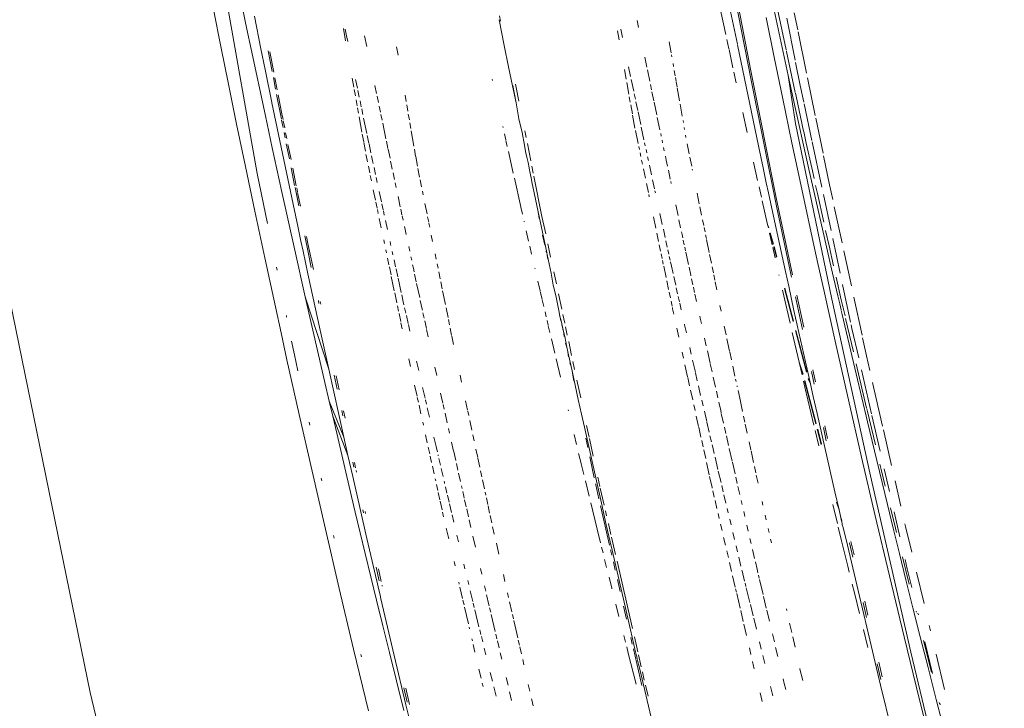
# Model space of a CAD drawing. Header units: millimetres. Extents: x 504675 to 860349, y -23215 to 63575.
# Tile 40 of 177: x 590904 to 590965, y 32815 to 32857. Entities that reach past the tile are written whole.
import ezdxf
from ezdxf import colors
from ezdxf.entities.mleader import LeaderData, LeaderLine
from ezdxf.math import Vec2, Vec3

# ---------------------------------------------------------------- set-up
doc = ezdxf.new("R2010")
doc.units = ezdxf.units.MM
doc.header["$LTSCALE"] = 10
doc.linetypes.add('LEVEL-F-OVERALL LAYOUT$0$HIDDEN', pattern=[0.375, 0.25, -0.125])
doc.layers.get('0').update_dxf_attribs({"linetype": 'CONTINUOUS'})
for name, color, linetype, lineweight in [('ARCH', 8, 'CONTINUOUS', 0), ('furniture', 8, 'CONTINUOUS', 5), ('level-C-ELEVATION-$0$I-ANNO-TEXT', 8, 'CONTINUOUS', 18)]:
    doc.layers.add(name, color=color, linetype=linetype, lineweight=lineweight)
doc.layers.add('LEVEL-F-OVERALL LAYOUT$0$DASH1L', color=8, linetype='LEVEL-F-OVERALL LAYOUT$0$HIDDEN')
doc.styles.add('level-C-ELEVATION-$0$KGD - Note', font='romans.shx', dxfattribs={"width": 0.7, "height": 2})

# ---------------------------------------------------------------- blocks, each defined once
blk = doc.blocks.new('ARCH')
at = {"layer": 'LEVEL-F-OVERALL LAYOUT$0$DASH1L'}
h = blk.add_hatch(dxfattribs=at)
h.set_pattern_fill('ANGLE', color=8, scale=10, angle=352.06644)
h.set_pattern_definition([(352.0664444, (-404119.055, 373340.98), (9.6410197, 69.1814516), [50.8, -19.05]), (82.0664444, (-404119.055, 373340.98), (-69.1814516, 9.6410197), [50.8, -19.05])])
edge = h.paths.add_edge_path(flags=16)
edge.add_line((572074.712, 35847.062), (602196.904, 29528.217))
edge.add_line((602196.904, 29528.217), (599472.63, 39352.005))
edge.add_arc((597545.364, 38817.547), 2000, 15.499436, 89.998351)
edge.add_line((597545.422, 40817.547), (573256.113, 40817.547))
edge.add_arc((576210.344, 22394.182), 18658.72, 99.1099624, 106.6903327)
edge.add_line((570851.58, 40266.829), (572074.712, 35847.062))
h.paths.add_polyline_path([(583373.777, 40815.973), (583374.097, 40875.042), (586424.097, 40859.112), (586423.937, 40815.973)], flags=16)
h.paths.add_polyline_path([(600840.891, 34605.132), (600792.778, 34591.523), (599497.965, 39260.646), (599546.078, 39274.255)])
h.paths.add_polyline_path([(587210.4, 32671.778), (587194.965, 32598.383), (582692.955, 33542.787), (582708.389, 33616.182)])
edge = h.paths.add_edge_path()
edge.add_line((572071.73, 35387.893), (601863.317, 29138.4))
edge.add_arc((601986.5, 29725.619), 600, 258.152638, 375.499436)
edge.add_line((602564.68, 29885.956), (599906.265, 39472.258))
edge.add_arc((597545.364, 38817.547), 2450, 15.499436, 89.998351)
edge.add_line((597545.435, 41267.547), (573220.478, 41267.547))
edge.add_arc((576210.344, 22394.182), 19108.72, 99.0018321, 106.2358191)
edge.add_arc((571035.465, 40164.758), 600, 106.235819, 195.468967)
edge.add_line((570457.2, 40004.728), (571616.648, 35815.082))
edge.add_arc((572194.913, 35975.111), 600, 195.468967, 258.152638)
h.paths.add_polyline_path([(587210.4, 32671.778), (587195.409, 32600.494), (587195.432, 32600.49)])
at = {"layer": 'furniture'}
for p, q in [((590918.761, 32847.788), (590914.955, 32869.357)), ((590908.402, 32815.649), (590898.298, 32864.982)), ((590949.346, 32854.158), (590948.202, 32860.107)), ((590949.366, 32853.576), (590948.131, 32860.001)), ((590950.673, 32858.492), (590951.296, 32855.593)), ((590916.068, 32857.844), (590916.508, 32855.654)), ((590918.121, 32856.729), (590917.849, 32858.031)), ((590947.483, 32857.905), (590947.802, 32856.412)), ((590948.099, 32857.832), (590948.517, 32855.797)), ((590951.007, 32857.978), (590951.542, 32855.449)), ((590952.264, 32856.685), (590952.048, 32857.74)), ((590918.993, 32855.507), (590918.585, 32857.532)), ((590933.763, 32857.32), (590934.075, 32855.729)), ((590933.835, 32857.22), (590933.77, 32857.563)), ((590942.31, 32857.264), (590942.4, 32856.828)), ((590950.295, 32857.448), (590950.794, 32855.005)), ((590952.097, 32854.821), (590951.576, 32857.417)), ((590918.121, 32856.729), (590918.38, 32855.504)), ((590924.238, 32856.007), (590924.102, 32856.768)), ((590924.302, 32856.324), (590924.22, 32856.727)), ((590941.088, 32856.625), (590941.185, 32856.082)), ((590941.296, 32856.734), (590941.402, 32856.216)), ((590952.811, 32854.013), (590952.288, 32856.57)), ((590924.375, 32855.97), (590924.302, 32856.324)), ((590925.554, 32855.652), (590925.415, 32856.322)), ((590944.421, 32855.262), (590944.302, 32855.947)), ((590947.871, 32856.09), (590947.993, 32855.518)), ((590916.508, 32855.654), (590916.981, 32853.322)), ((590918.38, 32855.504), (590919.267, 32851.366)), ((590919.251, 32854.237), (590918.993, 32855.507)), ((590919.694, 32854.108), (590919.449, 32855.383)), ((590919.791, 32854.079), (590919.551, 32855.328)), ((590927.492, 32855.129), (590927.402, 32855.649)), ((590934.075, 32855.729), (590934.336, 32854.408)), ((590948.246, 32854.344), (590948.001, 32855.481)), ((590948.524, 32855.766), (590949.827, 32849.498)), ((590951.673, 32853.857), (590951.296, 32855.593)), ((590951.553, 32855.394), (590951.563, 32855.347)), ((590951.563, 32855.347), (590952.109, 32852.801)), ((590942.906, 32854.38), (590942.776, 32855.008)), ((590944.461, 32855.03), (590944.441, 32855.149)), ((590944.568, 32854.419), (590944.537, 32854.597)), ((590950.794, 32855.005), (590951.33, 32852.42)), ((590952.414, 32853.239), (590952.129, 32854.661)), ((590919.251, 32854.237), (590919.671, 32852.195)), ((590934.336, 32854.408), (590934.573, 32853.219)), ((590941.518, 32854.234), (590941.626, 32853.634)), ((590941.78, 32854.395), (590941.905, 32853.797)), ((590942.939, 32854.224), (590943.088, 32853.507)), ((590944.668, 32853.843), (590944.61, 32854.177)), ((590948.448, 32853.406), (590948.306, 32854.064)), ((590950.925, 32846.29), (590949.346, 32854.158)), ((590919.905, 32853.011), (590919.766, 32853.736)), ((590920.002, 32852.983), (590919.862, 32853.71)), ((590924.754, 32853.132), (590924.654, 32853.691)), ((590924.915, 32853.348), (590924.858, 32853.625)), ((590924.972, 32853.073), (590924.915, 32853.348)), ((590933.351, 32853.549), (590933.331, 32853.64)), ((590941.661, 32853.437), (590941.792, 32852.709)), ((590941.944, 32853.611), (590942.094, 32852.895)), ((590944.727, 32853.505), (590944.685, 32853.745)), ((590944.787, 32853.159), (590944.732, 32853.477)), ((590950.934, 32845.76), (590949.366, 32853.576)), ((590952.129, 32850.888), (590951.673, 32853.857)), ((590951.985, 32852.435), (590951.673, 32853.857)), ((590953.347, 32851.396), (590952.873, 32853.714)), ((590916.981, 32853.322), (590917.489, 32850.846)), ((590924.85, 32852.598), (590924.779, 32852.992)), ((590925.086, 32852.529), (590925.003, 32852.926)), ((590926.054, 32853.242), (590926.155, 32852.753)), ((590934.573, 32853.219), (590934.807, 32852.162)), ((590934.807, 32852.162), (590934.601, 32853.236)), ((590934.765, 32853.337), (590934.808, 32853.112)), ((590934.808, 32853.112), (590934.978, 32852.267)), ((590943.129, 32853.308), (590943.198, 32852.978)), ((590943.341, 32852.29), (590943.225, 32852.846)), ((590944.936, 32852.302), (590944.797, 32853.104)), ((590952.116, 32852.767), (590952.156, 32852.58)), ((590952.635, 32852.204), (590952.414, 32853.239)), ((590919.678, 32852.163), (590920.984, 32845.886)), ((590920.261, 32851.157), (590919.968, 32852.683)), ((590920.29, 32851.484), (590920.065, 32852.657)), ((590924.96, 32851.986), (590924.895, 32852.35)), ((590925.214, 32851.917), (590925.137, 32852.285)), ((590926.274, 32852.182), (590926.192, 32852.577)), ((590927.991, 32852.257), (590927.925, 32852.642)), ((590934.807, 32852.162), (590934.983, 32851.188)), ((590941.822, 32852.541), (590941.883, 32852.205)), ((590942.13, 32852.722), (590942.199, 32852.391)), ((590942.232, 32852.233), (590942.346, 32851.693)), ((590943.357, 32852.216), (590943.521, 32851.429)), ((590951.33, 32852.42), (590951.901, 32849.694)), ((590951.985, 32852.435), (590952.954, 32848.066)), ((590952.156, 32852.58), (590952.625, 32850.422)), ((590925.044, 32851.521), (590924.982, 32851.865)), ((590925.313, 32851.443), (590925.241, 32851.789)), ((590926.319, 32851.965), (590926.396, 32851.598)), ((590928.097, 32851.648), (590928.03, 32852.037)), ((590941.913, 32852.037), (590942.011, 32851.491)), ((590942.365, 32851.605), (590942.531, 32850.819)), ((590945.103, 32851.344), (590944.973, 32852.093)), ((590948.848, 32851.573), (590949.119, 32850.34)), ((590953.139, 32849.84), (590952.656, 32852.105)), ((590919.695, 32849.384), (590919.267, 32851.366)), ((590920.31, 32850.902), (590920.275, 32851.088)), ((590920.361, 32851.13), (590920.29, 32851.484)), ((590920.362, 32850.645), (590920.31, 32850.902)), ((590920.465, 32850.616), (590920.375, 32851.061)), ((590925.253, 32850.352), (590925.083, 32851.302)), ((590925.559, 32850.27), (590925.358, 32851.227)), ((590926.428, 32851.444), (590926.5, 32851.098)), ((590926.739, 32849.951), (590926.539, 32850.908)), ((590928.19, 32851.113), (590928.127, 32851.477)), ((590928.282, 32850.581), (590928.223, 32850.922)), ((590934.983, 32851.188), (590935.173, 32850.328)), ((590942.028, 32851.397), (590942.172, 32850.597)), ((590943.717, 32850.49), (590943.557, 32851.256)), ((590945.17, 32850.959), (590945.15, 32851.074)), ((590953.825, 32849.062), (590953.385, 32851.211)), ((590917.489, 32850.846), (590918.033, 32848.229)), ((590920.492, 32849.995), (590920.423, 32850.343)), ((590920.595, 32849.965), (590920.525, 32850.315)), ((590928.473, 32849.483), (590928.309, 32850.43)), ((590933.996, 32850.635), (590933.982, 32850.699)), ((590935.173, 32850.328), (590935.331, 32849.539)), ((590935.346, 32850.435), (590935.428, 32850.025)), ((590942.198, 32850.452), (590942.365, 32849.656)), ((590942.563, 32850.668), (590942.731, 32849.882)), ((590945.246, 32850.523), (590945.223, 32850.653)), ((590954.375, 32840.003), (590952.129, 32850.888)), ((590952.632, 32850.39), (590952.787, 32849.679)), ((590925.36, 32849.759), (590925.274, 32850.234)), ((590925.464, 32849.176), (590925.368, 32849.712)), ((590925.686, 32849.669), (590925.585, 32850.144)), ((590926.771, 32849.8), (590926.866, 32849.346)), ((590934.08, 32850.259), (590934.167, 32849.871)), ((590934.256, 32849.474), (590934.173, 32849.844)), ((590942.773, 32849.687), (590942.811, 32849.506)), ((590943.765, 32850.265), (590943.797, 32850.113)), ((590943.85, 32849.858), (590943.886, 32849.686)), ((590945.333, 32850.025), (590945.307, 32850.173)), ((590951.901, 32849.694), (590952.511, 32846.828)), ((590952.787, 32849.679), (590953.124, 32848.144)), ((590953.756, 32846.942), (590953.159, 32849.745)), ((590919.695, 32849.384), (590920.275, 32846.733)), ((590920.754, 32848.692), (590920.567, 32849.625)), ((590920.857, 32848.661), (590920.669, 32849.597)), ((590925.811, 32849.076), (590925.695, 32849.624)), ((590926.875, 32849.305), (590926.994, 32848.735)), ((590928.579, 32848.876), (590928.506, 32849.296)), ((590934.33, 32849.146), (590934.628, 32847.82)), ((590935.331, 32849.539), (590935.398, 32849.166)), ((590935.398, 32849.166), (590935.471, 32848.814)), ((590935.504, 32849.645), (590935.718, 32848.581)), ((590942.403, 32849.471), (590942.444, 32849.279)), ((590942.487, 32849.07), (590942.533, 32848.853)), ((590942.858, 32849.284), (590942.902, 32849.08)), ((590943.948, 32849.395), (590943.989, 32849.199)), ((590945.532, 32849.007), (590945.406, 32849.627)), ((590950.112, 32848.143), (590949.827, 32849.498)), ((590925.511, 32848.916), (590925.501, 32848.973)), ((590925.596, 32848.507), (590925.511, 32848.916)), ((590925.917, 32848.577), (590925.853, 32848.878)), ((590925.954, 32848.403), (590925.917, 32848.577)), ((590927.031, 32848.56), (590927.136, 32848.058)), ((590928.688, 32848.247), (590928.584, 32848.844)), ((590935.471, 32848.814), (590935.544, 32848.478)), ((590935.544, 32848.478), (590935.61, 32848.151)), ((590942.583, 32848.613), (590942.634, 32848.367)), ((590942.956, 32848.827), (590943.007, 32848.595)), ((590944.059, 32848.865), (590944.11, 32848.621)), ((590944.11, 32848.621), (590944.187, 32848.258)), ((590945.687, 32848.246), (590945.571, 32848.815)), ((590949.523, 32848.505), (590949.776, 32847.364)), ((590954.23, 32847.085), (590953.862, 32848.885)), ((590918.033, 32848.229), (590918.613, 32845.47)), ((590921.083, 32847.049), (590920.864, 32848.143)), ((590921.186, 32847.02), (590920.967, 32848.115)), ((590925.738, 32847.829), (590925.649, 32848.257)), ((590926.098, 32847.732), (590926.006, 32848.16)), ((590928.825, 32847.566), (590928.716, 32848.106)), ((590935.61, 32848.151), (590935.642, 32847.993)), ((590935.642, 32847.993), (590935.658, 32847.915)), ((590935.658, 32847.915), (590935.666, 32847.875)), ((590935.658, 32847.915), (590935.702, 32847.702)), ((590935.783, 32848.258), (590935.874, 32847.805)), ((590942.692, 32848.092), (590942.817, 32847.495)), ((590943.069, 32848.306), (590943.198, 32847.707)), ((590944.241, 32848.002), (590944.361, 32847.437)), ((590945.738, 32847.992), (590945.722, 32848.072)), ((590950.308, 32847.224), (590950.112, 32848.143)), ((590953.12, 32847.332), (590952.954, 32848.066)), ((590953.124, 32848.144), (590953.271, 32847.477)), ((590919.398, 32844.687), (590918.761, 32847.788)), ((590925.84, 32847.34), (590925.772, 32847.664)), ((590926.202, 32847.243), (590926.135, 32847.556)), ((590927.181, 32847.844), (590927.271, 32847.416)), ((590928.947, 32846.966), (590928.86, 32847.392)), ((590934.701, 32847.497), (590935.099, 32845.737)), ((590935.702, 32847.702), (590935.736, 32847.521)), ((590935.736, 32847.521), (590935.805, 32847.176)), ((590935.91, 32847.624), (590936.41, 32845.137)), ((590943.264, 32847.404), (590943.386, 32846.841)), ((590944.392, 32847.289), (590944.415, 32847.183)), ((590954.42, 32841.619), (590953.12, 32847.332)), ((590920.275, 32846.733), (590921.093, 32843.041)), ((590921.335, 32845.792), (590921.108, 32846.926)), ((590921.261, 32846.648), (590921.211, 32846.899)), ((590926.091, 32846.139), (590925.956, 32846.781)), ((590926.461, 32846.04), (590926.322, 32846.684)), ((590927.316, 32847.206), (590927.374, 32846.929)), ((590929.045, 32846.481), (590929, 32846.705)), ((590935.805, 32847.176), (590935.853, 32846.982)), ((590935.853, 32846.982), (590936.181, 32845.421)), ((590942.884, 32847.171), (590943.002, 32846.607)), ((590943.413, 32846.713), (590943.44, 32846.588)), ((590950.007, 32846.333), (590949.865, 32846.967)), ((590950.442, 32846.602), (590950.308, 32847.224)), ((590952.511, 32846.828), (590953.16, 32843.821)), ((590953.365, 32847.053), (590953.474, 32846.561)), ((590954.426, 32846.182), (590954.23, 32847.085)), ((590921.438, 32845.765), (590921.266, 32846.622)), ((590926.192, 32845.655), (590926.115, 32846.022)), ((590927.492, 32846.371), (590927.628, 32845.729)), ((590943.028, 32846.486), (590943.055, 32846.353)), ((590946.158, 32845.924), (590946.024, 32846.585)), ((590950.06, 32846.099), (590950.39, 32844.64)), ((590950.442, 32846.602), (590950.655, 32845.628)), ((590951.942, 32841.523), (590950.925, 32846.29)), ((590953.474, 32846.561), (590953.873, 32844.781)), ((590954.327, 32844.267), (590953.85, 32846.502)), ((590918.613, 32845.47), (590919.232, 32842.569)), ((590921.27, 32844.525), (590920.984, 32845.886)), ((590926.262, 32845.318), (590926.209, 32845.572)), ((590926.567, 32845.553), (590926.488, 32845.915)), ((590926.639, 32845.218), (590926.584, 32845.473)), ((590927.66, 32845.579), (590927.733, 32845.234)), ((590929.287, 32845.288), (590929.158, 32845.926)), ((590935.201, 32845.285), (590935.105, 32845.711)), ((590936.24, 32845.006), (590936.181, 32845.421)), ((590936.181, 32845.421), (590936.704, 32842.907)), ((590944.697, 32845.857), (590944.84, 32845.185)), ((590946.301, 32845.221), (590946.197, 32845.732)), ((590950.655, 32845.628), (590951.499, 32841.721)), ((590951.867, 32841.382), (590950.934, 32845.76)), ((590955.008, 32843.495), (590954.522, 32845.739)), ((590926.448, 32844.428), (590926.326, 32845.01)), ((590926.832, 32844.325), (590926.711, 32844.888)), ((590927.748, 32845.164), (590927.802, 32844.908)), ((590929.39, 32844.782), (590929.325, 32845.102)), ((590935.312, 32844.8), (590935.304, 32844.833)), ((590936.41, 32845.137), (590936.641, 32844.055)), ((590943.317, 32845.1), (590943.461, 32844.411)), ((590943.716, 32845.319), (590943.865, 32844.638)), ((590944.895, 32844.93), (590945.003, 32844.421)), ((590946.434, 32844.565), (590946.36, 32844.932)), ((590921.467, 32843.602), (590921.27, 32844.525)), ((590927.886, 32844.513), (590927.927, 32844.321)), ((590927.927, 32844.321), (590927.992, 32844.016)), ((590929.453, 32844.469), (590929.401, 32844.725)), ((590935.583, 32843.611), (590935.438, 32844.247)), ((590943.931, 32844.337), (590944.043, 32843.828)), ((590946.514, 32844.174), (590946.456, 32844.459)), ((590950.39, 32844.64), (590950.44, 32844.42)), ((590950.39, 32844.64), (590950.462, 32844.434)), ((590953.987, 32844.273), (590954.201, 32843.316)), ((590921.602, 32842.977), (590921.467, 32843.602)), ((590921.911, 32842.925), (590921.709, 32843.928)), ((590921.813, 32843.901), (590921.902, 32843.455)), ((590926.649, 32843.464), (590926.604, 32843.679)), ((590929.634, 32843.578), (590929.552, 32843.983)), ((590936.583, 32843.345), (590936.448, 32843.978)), ((590943.529, 32844.089), (590943.636, 32843.577)), ((590944.09, 32843.614), (590944.173, 32843.237)), ((590945.056, 32844.175), (590945.092, 32844.008)), ((590945.092, 32844.008), (590945.136, 32843.803)), ((590945.166, 32843.663), (590945.227, 32843.378)), ((590946.595, 32843.774), (590946.548, 32844.004)), ((590946.772, 32842.904), (590946.609, 32843.705)), ((590950.675, 32843.376), (590950.512, 32844.098)), ((590950.545, 32844.117), (590950.73, 32843.409)), ((590950.752, 32843.423), (590950.545, 32844.117)), ((590953.16, 32843.821), (590953.507, 32842.229)), ((590954.892, 32841.613), (590954.433, 32843.768)), ((590921.093, 32843.041), (590921.744, 32840.159)), ((590921.602, 32842.977), (590921.905, 32841.587)), ((590922.245, 32841.846), (590921.902, 32843.455)), ((590926.77, 32842.883), (590926.733, 32843.059)), ((590927.03, 32843.412), (590926.995, 32843.574)), ((590927.045, 32843.344), (590927.03, 32843.412)), ((590928.153, 32843.264), (590928.212, 32842.988)), ((590935.77, 32842.799), (590935.657, 32843.288)), ((590936.704, 32842.907), (590936.655, 32843.002)), ((590936.773, 32843.433), (590936.947, 32842.619)), ((590943.678, 32843.375), (590943.758, 32842.993)), ((590944.21, 32843.072), (590944.272, 32842.788)), ((590945.259, 32843.234), (590945.308, 32843.003)), ((590950.857, 32842.573), (590950.712, 32843.215)), ((590950.771, 32843.251), (590950.935, 32842.621)), ((590950.957, 32842.635), (590950.793, 32843.264)), ((590954.201, 32843.316), (590954.484, 32842.073)), ((590955.584, 32840.833), (590955.116, 32842.996)), ((590919.232, 32842.569), (590919.89, 32839.528)), ((590922.112, 32841.979), (590921.911, 32842.925)), ((590926.926, 32842.132), (590926.84, 32842.549)), ((590927.173, 32842.763), (590927.131, 32842.952)), ((590927.336, 32842.022), (590927.244, 32842.44)), ((590928.286, 32842.642), (590928.335, 32842.416)), ((590929.855, 32842.488), (590929.786, 32842.827)), ((590936.704, 32842.907), (590936.73, 32842.78)), ((590936.757, 32842.527), (590936.73, 32842.78)), ((590936.973, 32841.619), (590936.73, 32842.78)), ((590943.795, 32842.815), (590943.855, 32842.53)), ((590943.879, 32842.411), (590943.928, 32842.177)), ((590944.3, 32842.662), (590944.351, 32842.429)), ((590945.328, 32842.913), (590945.491, 32842.158)), ((590946.907, 32842.24), (590946.797, 32842.778)), ((590919.989, 32841.813), (590919.95, 32842.002)), ((590927.057, 32841.507), (590926.951, 32842.015)), ((590927.474, 32841.395), (590927.364, 32841.896)), ((590928.396, 32842.131), (590928.439, 32841.929)), ((590928.439, 32841.929), (590928.485, 32841.713)), ((590929.969, 32841.928), (590929.913, 32842.205)), ((590935.98, 32841.89), (590935.969, 32841.939)), ((590943.952, 32842.062), (590944.101, 32841.349)), ((590944.374, 32842.323), (590944.434, 32842.051)), ((590944.434, 32842.051), (590944.534, 32841.601)), ((590945.527, 32841.992), (590945.634, 32841.493)), ((590947.029, 32841.635), (590946.954, 32842.007)), ((590953.507, 32842.229), (590953.868, 32840.588)), ((590921.905, 32841.587), (590922.661, 32838.086)), ((590927.26, 32840.533), (590927.074, 32841.424)), ((590927.689, 32840.418), (590927.494, 32841.305)), ((590928.518, 32841.562), (590928.621, 32841.086)), ((590930.101, 32841.278), (590930.016, 32841.695)), ((590936.973, 32841.619), (590937.11, 32840.867)), ((590937.141, 32841.711), (590937.302, 32840.955)), ((590944.145, 32841.138), (590944.257, 32840.605)), ((590944.578, 32841.406), (590944.697, 32840.876)), ((590945.634, 32841.493), (590945.642, 32841.459)), ((590945.685, 32841.261), (590945.764, 32840.899)), ((590947.12, 32841.191), (590947.053, 32841.518)), ((590951.097, 32841.512), (590951.105, 32841.478)), ((590951.499, 32841.721), (590951.699, 32840.806)), ((590954.42, 32841.619), (590954.743, 32840.219)), ((590954.645, 32841.365), (590954.96, 32839.978)), ((590928.644, 32840.978), (590928.832, 32840.11)), ((590930.227, 32840.653), (590930.138, 32841.093)), ((590936.158, 32841.121), (590936.296, 32840.527)), ((590937.11, 32840.867), (590937.266, 32840.232)), ((590944.735, 32840.703), (590944.815, 32840.346)), ((590945.797, 32840.745), (590945.868, 32840.422)), ((590947.244, 32840.578), (590947.143, 32841.075)), ((590951.312, 32840.568), (590951.392, 32840.22)), ((590951.444, 32840.669), (590951.977, 32838.623)), ((590952.002, 32838.638), (590951.468, 32840.682)), ((590952.027, 32839.318), (590951.699, 32840.806)), ((590953.868, 32840.588), (590954.615, 32837.226)), ((590955.536, 32838.593), (590955.04, 32840.918)), ((590923.191, 32835.675), (590921.744, 32840.159)), ((590921.744, 32840.159), (590922.563, 32836.552)), ((590922.59, 32839.738), (590922.551, 32839.918)), ((590927.417, 32839.781), (590927.289, 32840.395)), ((590927.815, 32839.846), (590927.722, 32840.268)), ((590928.87, 32839.931), (590928.986, 32839.398)), ((590930.425, 32839.681), (590930.254, 32840.521)), ((590936.418, 32840.002), (590936.305, 32840.49)), ((590936.524, 32839.549), (590936.425, 32839.972)), ((590937.266, 32840.232), (590937.376, 32839.716)), ((590937.434, 32840.336), (590937.635, 32839.395)), ((590944.291, 32840.442), (590944.366, 32840.084)), ((590944.856, 32840.166), (590944.927, 32839.845)), ((590945.889, 32840.323), (590945.987, 32839.875)), ((590951.392, 32840.22), (590951.784, 32838.517)), ((590952.558, 32838.138), (590952.13, 32840.145)), ((590952.634, 32838.28), (590952.21, 32840.266)), ((590956.761, 32829.061), (590954.375, 32840.003)), ((590954.859, 32839.721), (590954.743, 32840.219)), ((590954.96, 32839.978), (590955.189, 32838.987)), ((590956.244, 32837.788), (590955.736, 32840.131)), ((590919.89, 32839.528), (590920.242, 32837.918)), ((590922.702, 32839.704), (590922.67, 32839.855)), ((590927.526, 32839.26), (590927.457, 32839.591)), ((590927.858, 32839.655), (590927.815, 32839.846)), ((590927.973, 32839.14), (590927.899, 32839.472)), ((590928.986, 32839.398), (590929.001, 32839.329)), ((590930.588, 32838.877), (590930.469, 32839.463)), ((590937.376, 32839.716), (590937.444, 32839.301)), ((590944.406, 32839.89), (590944.474, 32839.566)), ((590944.491, 32839.485), (590944.505, 32839.416)), ((590944.505, 32839.416), (590944.578, 32839.088)), ((590944.947, 32839.758), (590945.039, 32839.345)), ((590947.512, 32839.262), (590947.441, 32839.61)), ((590952.027, 32839.318), (590953.041, 32834.762)), ((590954.859, 32839.721), (590954.946, 32839.352)), ((590955.017, 32839.056), (590954.957, 32839.308)), ((590920.587, 32838.905), (590920.568, 32838.998)), ((590927.658, 32838.628), (590927.552, 32839.132)), ((590928.116, 32838.503), (590928.004, 32839.001)), ((590929.036, 32839.167), (590929.108, 32838.836)), ((590930.681, 32838.415), (590930.615, 32838.744)), ((590936.671, 32838.916), (590936.6, 32839.223)), ((590937.444, 32839.301), (590937.517, 32838.958)), ((590937.578, 32838.672), (590937.517, 32838.958)), ((590937.517, 32838.958), (590937.603, 32838.665)), ((590937.707, 32839.054), (590937.822, 32838.519)), ((590946.187, 32838.958), (590946.213, 32838.84)), ((590946.213, 32838.84), (590946.286, 32838.506)), ((590955.017, 32839.056), (590955.875, 32835.391)), ((590955.229, 32838.814), (590955.705, 32836.757)), ((590922.661, 32838.086), (590922.862, 32837.168)), ((590927.754, 32838.165), (590927.673, 32838.553)), ((590928.223, 32838.022), (590928.132, 32838.431)), ((590929.144, 32838.671), (590929.249, 32838.194)), ((590929.263, 32838.13), (590929.362, 32837.676)), ((590930.813, 32837.766), (590930.722, 32838.213)), ((590936.793, 32838.397), (590936.726, 32838.685)), ((590936.901, 32837.937), (590936.802, 32838.358)), ((590937.706, 32838.198), (590937.603, 32838.665)), ((590937.706, 32838.198), (590937.63, 32838.428)), ((590937.688, 32838.156), (590937.706, 32838.198)), ((590937.743, 32838.028), (590937.697, 32838.115)), ((590937.706, 32838.198), (590937.743, 32838.028)), ((590937.869, 32838.299), (590937.979, 32837.784)), ((590944.769, 32838.221), (590944.896, 32837.649)), ((590945.236, 32838.464), (590945.246, 32838.419)), ((590945.246, 32838.419), (590945.357, 32837.933)), ((590947.821, 32837.799), (590947.705, 32838.34)), ((590955.621, 32838.195), (590955.572, 32838.425)), ((590956.038, 32836.381), (590955.621, 32838.195)), ((590920.242, 32837.918), (590920.608, 32836.256)), ((590930.928, 32837.199), (590930.824, 32837.714)), ((590937.199, 32836.67), (590936.991, 32837.551)), ((590937.743, 32838.028), (590937.818, 32837.69)), ((590937.785, 32837.699), (590937.743, 32838.028)), ((590937.96, 32837.039), (590937.818, 32837.69)), ((590946.489, 32837.589), (590946.591, 32837.124)), ((590948.039, 32836.785), (590947.874, 32837.553)), ((590951.917, 32837.948), (590952.345, 32836.109)), ((590952.123, 32838.065), (590952.793, 32835.492)), ((590952.82, 32835.508), (590952.148, 32838.079)), ((590956.523, 32836.499), (590956.281, 32837.619)), ((590921.069, 32836.559), (590920.894, 32837.412)), ((590923.191, 32835.675), (590922.862, 32837.168)), ((590937.96, 32837.039), (590937.872, 32837.293)), ((590937.96, 32837.039), (590938.021, 32836.757)), ((590938.065, 32837.38), (590938.248, 32836.522)), ((590945.565, 32837.018), (590945.658, 32836.611)), ((590954.615, 32837.226), (590955.397, 32833.766)), ((590920.608, 32836.256), (590921.367, 32832.856)), ((590921.282, 32835.58), (590921.069, 32836.559)), ((590922.563, 32836.552), (590922.957, 32834.842)), ((590928.26, 32835.844), (590928.155, 32836.32)), ((590937.551, 32835.182), (590937.283, 32836.312)), ((590938.053, 32836.441), (590938.021, 32836.757)), ((590938.021, 32836.757), (590938.218, 32835.848)), ((590945.098, 32836.73), (590945.182, 32836.35)), ((590946.662, 32836.804), (590946.828, 32836.049)), ((590948.153, 32836.257), (590948.045, 32836.758)), ((590956.728, 32835.601), (590956.523, 32836.499)), ((590923.191, 32835.675), (590924.128, 32831.466)), ((590928.772, 32835.584), (590928.639, 32836.165)), ((590929.774, 32835.8), (590929.887, 32835.285)), ((590938.218, 32835.848), (590938.133, 32836.065)), ((590938.278, 32835.567), (590938.218, 32835.848)), ((590938.327, 32836.149), (590938.433, 32835.654)), ((590945.272, 32835.945), (590945.437, 32835.195)), ((590945.743, 32836.236), (590945.914, 32835.486)), ((590946.837, 32836.011), (590946.948, 32835.512)), ((590948.369, 32835.25), (590948.238, 32835.859)), ((590952.345, 32836.109), (590952.578, 32835.359)), ((590952.345, 32836.109), (590952.6, 32835.373)), ((590952.527, 32835.328), (590952.345, 32836.109)), ((590955.882, 32835.999), (590956.526, 32833.256)), ((590923.721, 32834.428), (590923.536, 32835.297)), ((590923.835, 32834.394), (590923.648, 32835.267)), ((590931.427, 32834.873), (590931.335, 32835.298)), ((590938.375, 32834.931), (590938.278, 32835.567)), ((590938.661, 32833.804), (590938.278, 32835.567)), ((590945.447, 32835.151), (590945.557, 32834.652)), ((590945.923, 32835.445), (590946.036, 32834.948)), ((590947.025, 32835.17), (590947.159, 32834.568)), ((590948.441, 32834.916), (590948.411, 32835.057)), ((590952.9, 32835.083), (590953.041, 32834.762)), ((590953.041, 32834.762), (590952.927, 32835.098)), ((590953.282, 32834.741), (590953.114, 32835.53)), ((590953.358, 32834.883), (590953.2, 32835.627)), ((590955.875, 32835.391), (590956.583, 32832.403)), ((590956.835, 32832.909), (590956.211, 32835.628)), ((590922.957, 32834.842), (590923.227, 32833.686)), ((590928.665, 32834.009), (590928.515, 32834.687)), ((590929.162, 32833.872), (590929.011, 32834.534)), ((590938.573, 32834.998), (590938.808, 32833.894)), ((590946.105, 32834.647), (590946.243, 32834.051)), ((590948.514, 32834.576), (590948.499, 32834.647)), ((590952.622, 32834.921), (590952.708, 32834.556)), ((590952.684, 32834.957), (590953.383, 32832.287)), ((590953.406, 32832.302), (590952.707, 32834.97)), ((590952.708, 32834.556), (590953.26, 32832.211)), ((590953.041, 32834.762), (590953.11, 32834.46)), ((590953.11, 32834.46), (590953.217, 32833.988)), ((590957.518, 32832.145), (590956.899, 32834.851)), ((590928.748, 32833.634), (590928.685, 32833.916)), ((590930.13, 32834.188), (590930.189, 32833.92)), ((590930.189, 32833.92), (590930.268, 32833.566)), ((590945.619, 32834.371), (590945.751, 32833.774)), ((590947.215, 32834.318), (590947.307, 32833.904)), ((590948.702, 32833.699), (590948.561, 32834.359)), ((590953.217, 32833.988), (590953.46, 32832.934)), ((590924.128, 32831.466), (590923.227, 32833.686)), ((590923.227, 32833.686), (590923.442, 32832.76)), ((590928.909, 32832.903), (590928.79, 32833.439)), ((590929.247, 32833.5), (590929.182, 32833.783)), ((590929.431, 32832.693), (590929.295, 32833.287)), ((590930.286, 32833.487), (590930.349, 32833.205)), ((590931.798, 32833.143), (590931.676, 32833.709)), ((590938.661, 32833.804), (590938.864, 32832.879)), ((590945.821, 32833.456), (590945.896, 32833.118)), ((590946.311, 32833.759), (590946.395, 32833.396)), ((590947.37, 32833.624), (590947.484, 32833.111)), ((590948.842, 32833.051), (590948.709, 32833.666)), ((590955.397, 32833.766), (590956.213, 32830.216)), ((590956.536, 32833.217), (590956.576, 32833.045)), ((590921.367, 32832.856), (590922.16, 32829.355)), ((590924.385, 32830.331), (590923.442, 32832.76)), ((590923.689, 32831.703), (590923.442, 32832.76)), ((590924.073, 32832.776), (590923.999, 32833.123)), ((590924.209, 32832.64), (590924.112, 32833.093)), ((590930.405, 32832.952), (590930.538, 32832.357)), ((590931.872, 32832.796), (590931.812, 32833.077)), ((590938.047, 32833.098), (590938.036, 32833.145)), ((590938.864, 32832.879), (590939.038, 32832.091)), ((590945.975, 32832.762), (590946.115, 32832.127)), ((590946.471, 32833.069), (590946.618, 32832.433)), ((590947.484, 32833.111), (590947.514, 32832.977)), ((590947.524, 32832.935), (590947.662, 32832.323)), ((590948.986, 32832.381), (590948.904, 32832.762)), ((590953.46, 32832.934), (590954.568, 32828.077)), ((590956.576, 32833.045), (590957.068, 32830.982)), ((590957.365, 32830.604), (590956.858, 32832.81)), ((590922.016, 32832.205), (590921.975, 32832.391)), ((590929.063, 32832.204), (590929.021, 32832.393)), ((590930.616, 32832.008), (590930.684, 32831.705)), ((590932.066, 32831.893), (590931.938, 32832.49)), ((590939.038, 32832.091), (590940.133, 32827.185)), ((590939.175, 32832.176), (590939.327, 32831.463)), ((590946.127, 32832.074), (590946.262, 32831.459)), ((590946.629, 32832.384), (590946.771, 32831.773)), ((590947.718, 32832.074), (590947.805, 32831.688)), ((590949.128, 32831.72), (590949.01, 32832.267)), ((590954.03, 32831.23), (590953.852, 32832.065)), ((590954.107, 32831.372), (590953.939, 32832.161)), ((590957.156, 32830.013), (590956.583, 32832.403)), ((590923.689, 32831.703), (590924.318, 32829.022)), ((590924.277, 32830.805), (590924.128, 32831.466)), ((590929.304, 32831.109), (590929.193, 32831.615)), ((590929.847, 32830.893), (590929.715, 32831.464)), ((590932.207, 32831.236), (590932.128, 32831.604)), ((590938.55, 32831.005), (590938.4, 32831.628)), ((590939.251, 32830.818), (590939.126, 32831.404)), ((590939.345, 32831.377), (590939.577, 32830.292)), ((590946.822, 32831.553), (590946.912, 32831.164)), ((590947.838, 32831.541), (590947.971, 32830.956)), ((590953.565, 32830.925), (590953.34, 32831.871)), ((590953.471, 32831.949), (590953.715, 32831.018)), ((590953.739, 32831.033), (590953.495, 32831.963)), ((590958.076, 32829.7), (590957.57, 32831.914)), ((590924.277, 32830.805), (590924.385, 32830.331)), ((590929.452, 32830.44), (590929.364, 32830.838)), ((590929.926, 32830.552), (590929.855, 32830.859)), ((590930.809, 32831.147), (590930.849, 32830.964)), ((590930.849, 32830.964), (590930.932, 32830.6)), ((590946.307, 32831.255), (590946.394, 32830.86)), ((590946.952, 32830.992), (590946.967, 32830.928)), ((590946.967, 32830.928), (590947.081, 32830.442)), ((590948.015, 32830.763), (590948.192, 32829.982)), ((590949.351, 32830.682), (590949.247, 32831.163)), ((590924.385, 32830.331), (590924.684, 32829.033)), ((590929.572, 32829.894), (590929.483, 32830.295)), ((590929.985, 32830.298), (590929.969, 32830.369)), ((590930.939, 32830.57), (590931.065, 32830.009)), ((590932.43, 32830.196), (590932.32, 32830.71)), ((590932.556, 32829.611), (590932.435, 32830.171)), ((590938.833, 32829.837), (590938.683, 32830.455)), ((590939.65, 32828.946), (590939.373, 32830.247)), ((590946.436, 32830.673), (590946.554, 32830.137)), ((590947.134, 32830.217), (590947.315, 32829.452)), ((590949.52, 32829.893), (590949.363, 32830.624)), ((590956.213, 32830.216), (590957.062, 32826.583)), ((590924.75, 32829.601), (590924.682, 32829.919)), ((590924.863, 32829.57), (590924.795, 32829.889)), ((590929.727, 32829.193), (590929.624, 32829.658)), ((590930.115, 32829.738), (590930.022, 32830.138)), ((590931.108, 32829.821), (590931.197, 32829.425)), ((590939.001, 32829.145), (590938.841, 32829.807)), ((590946.609, 32829.89), (590946.777, 32829.127)), ((590948.209, 32829.908), (590948.376, 32829.183)), ((590949.659, 32829.25), (590949.572, 32829.652)), ((590957.814, 32827.299), (590957.156, 32830.013)), ((590957.352, 32829.795), (590957.431, 32829.466)), ((590922.16, 32829.355), (590922.987, 32825.763)), ((590924.842, 32826.811), (590924.318, 32829.022)), ((590924.684, 32829.033), (590925.562, 32825.177)), ((590924.923, 32829.291), (590924.902, 32829.39)), ((590930.279, 32829.029), (590930.167, 32829.513)), ((590931.243, 32829.225), (590931.36, 32828.71)), ((590932.688, 32828.995), (590932.604, 32829.384)), ((590939.862, 32828.988), (590939.995, 32828.41)), ((590946.798, 32829.032), (590946.95, 32828.342)), ((590947.335, 32829.365), (590947.505, 32828.644)), ((590948.423, 32828.975), (590948.513, 32828.584)), ((590949.798, 32828.603), (590949.687, 32829.117)), ((590959.271, 32818.139), (590956.761, 32829.061)), ((590957.431, 32829.466), (590957.682, 32828.43)), ((590957.942, 32828.096), (590957.62, 32829.498)), ((590922.767, 32828.748), (590922.729, 32828.925)), ((590929.822, 32828.76), (590929.795, 32828.88)), ((590929.957, 32828.149), (590929.873, 32828.526)), ((590930.366, 32828.657), (590930.348, 32828.732)), ((590930.379, 32828.599), (590930.366, 32828.657)), ((590930.523, 32827.991), (590930.432, 32828.377)), ((590931.42, 32828.444), (590931.455, 32828.288)), ((590932.843, 32828.271), (590932.724, 32828.828)), ((590939.329, 32827.803), (590939.098, 32828.749)), ((590939.742, 32828.514), (590939.731, 32828.566)), ((590939.943, 32827.639), (590939.742, 32828.514)), ((590946.95, 32828.342), (590946.959, 32828.305)), ((590947.548, 32828.46), (590947.639, 32828.075)), ((590948.552, 32828.415), (590948.668, 32827.906)), ((590958.65, 32827.185), (590958.293, 32828.749)), ((590930.08, 32827.588), (590929.983, 32828.027)), ((590930.654, 32827.434), (590930.55, 32827.875)), ((590931.5, 32828.09), (590931.565, 32827.807)), ((590931.565, 32827.807), (590931.591, 32827.693)), ((590932.931, 32827.862), (590932.891, 32828.05)), ((590940.018, 32828.307), (590940.259, 32827.259)), ((590946.998, 32828.136), (590947.087, 32827.754)), ((590947.685, 32827.88), (590947.805, 32827.374)), ((590954.825, 32826.964), (590954.568, 32828.077)), ((590930.22, 32826.956), (590930.101, 32827.493)), ((590930.804, 32826.8), (590930.679, 32827.328)), ((590931.615, 32827.59), (590931.716, 32827.149)), ((590933.055, 32827.285), (590932.966, 32827.697)), ((590933.167, 32826.761), (590933.073, 32827.199)), ((590939.831, 32825.76), (590939.43, 32827.39)), ((590940.602, 32824.769), (590940.041, 32827.212)), ((590940.285, 32826.514), (590940.133, 32827.185)), ((590947.137, 32827.541), (590947.255, 32827.035)), ((590948.753, 32827.538), (590948.808, 32827.298)), ((590950.099, 32827.241), (590950.046, 32827.474)), ((590954.72, 32826.114), (590954.433, 32827.301)), ((590954.656, 32827.427), (590954.825, 32826.964)), ((590954.825, 32826.964), (590954.68, 32827.44)), ((590957.814, 32827.299), (590958.176, 32825.82)), ((590925.453, 32824.259), (590924.842, 32826.811)), ((590925.358, 32826.78), (590925.314, 32826.971)), ((590925.481, 32826.742), (590925.452, 32826.867)), ((590930.314, 32826.526), (590930.25, 32826.817)), ((590930.948, 32826.19), (590930.841, 32826.645)), ((590931.744, 32827.026), (590931.861, 32826.518)), ((590933.299, 32826.146), (590933.199, 32826.612)), ((590940.285, 32826.514), (590940.395, 32826.037)), ((590940.342, 32826.9), (590940.414, 32826.588)), ((590947.324, 32826.735), (590947.395, 32826.43)), ((590947.881, 32827.049), (590947.948, 32826.77)), ((590948.91, 32826.851), (590948.952, 32826.67)), ((590948.952, 32826.67), (590948.979, 32826.555)), ((590950.305, 32826.333), (590950.238, 32826.625)), ((590954.825, 32826.964), (590954.915, 32826.577)), ((590954.915, 32826.577), (590954.985, 32826.279)), ((590954.915, 32826.577), (590954.961, 32826.264)), ((590957.062, 32826.583), (590957.942, 32822.876)), ((590958.009, 32827.084), (590958.315, 32825.822)), ((590958.587, 32825.287), (590958.23, 32826.839)), ((590931.903, 32826.335), (590932.008, 32825.877)), ((590933.457, 32825.449), (590933.352, 32825.913)), ((590940.395, 32826.037), (590940.641, 32824.979)), ((590940.522, 32826.116), (590940.677, 32825.441)), ((590947.48, 32826.067), (590947.567, 32825.69)), ((590948.043, 32826.376), (590948.125, 32826.032)), ((590949.103, 32826.02), (590949.19, 32825.649)), ((590954.774, 32825.891), (590954.979, 32825.049)), ((590954.985, 32826.279), (590955.019, 32826.039)), ((590955.019, 32826.039), (590955.08, 32825.873)), ((590958.936, 32825.936), (590958.898, 32826.102)), ((590959.32, 32824.337), (590958.936, 32825.936)), ((590922.987, 32825.763), (590923.847, 32822.087)), ((590923.538, 32825.213), (590923.5, 32825.379)), ((590930.631, 32825.165), (590930.478, 32825.823)), ((590931.233, 32824.98), (590931.135, 32825.395)), ((590932.134, 32825.326), (590932.288, 32824.657)), ((590940.039, 32824.92), (590939.831, 32825.76)), ((590948.239, 32825.558), (590948.342, 32825.128)), ((590950.48, 32825.558), (590950.423, 32825.811)), ((590955.08, 32825.873), (590955.203, 32825.359)), ((590955.203, 32825.359), (590955.258, 32825.129)), ((590958.176, 32825.82), (590958.561, 32824.26)), ((590958.315, 32825.822), (590958.381, 32825.554)), ((590925.882, 32823.786), (590925.562, 32825.177)), ((590933.737, 32824.213), (590933.583, 32824.892)), ((590940.76, 32824.462), (590940.641, 32824.979)), ((590940.719, 32825.259), (590940.964, 32824.193)), ((590947.669, 32825.254), (590947.779, 32824.782)), ((590948.439, 32824.726), (590948.528, 32824.355)), ((590949.296, 32825.195), (590949.37, 32824.874)), ((590950.626, 32824.915), (590950.576, 32825.135)), ((590954.979, 32825.049), (590955.364, 32823.473)), ((590956.081, 32821.621), (590955.258, 32825.129)), ((590955.67, 32824.023), (590955.466, 32824.913)), ((590955.751, 32824.172), (590955.558, 32825.01)), ((590926.155, 32821.362), (590925.453, 32824.259)), ((590940.194, 32824.292), (590940.106, 32824.648)), ((590940.745, 32824.145), (590940.666, 32824.489)), ((590940.76, 32824.462), (590941.559, 32820.964)), ((590947.865, 32824.412), (590947.959, 32824.004)), ((590949.456, 32824.506), (590949.585, 32823.953)), ((590958.561, 32824.26), (590958.968, 32822.618)), ((590926.088, 32822.902), (590925.882, 32823.786)), ((590931.02, 32823.488), (590930.958, 32823.756)), ((590931.637, 32823.298), (590931.565, 32823.596)), ((590940.418, 32823.393), (590940.293, 32823.892)), ((590940.955, 32823.234), (590940.84, 32823.733)), ((590941.059, 32823.784), (590942.019, 32819.606)), ((590948.029, 32823.704), (590948.162, 32823.135)), ((590948.606, 32824.028), (590948.74, 32823.468)), ((590949.633, 32823.747), (590949.742, 32823.276)), ((590955.364, 32823.473), (590955.454, 32823.108)), ((590958.753, 32824.049), (590959.172, 32822.351)), ((590959.042, 32823.308), (590958.912, 32823.875)), ((590926.212, 32822.373), (590926.088, 32822.902)), ((590926.329, 32822.555), (590926.133, 32823.41)), ((590926.452, 32822.52), (590926.271, 32823.306)), ((590932.598, 32823.324), (590932.68, 32822.975)), ((590934.118, 32822.53), (590934.023, 32822.949)), ((590948.223, 32822.873), (590948.384, 32822.179)), ((590948.798, 32823.23), (590948.809, 32823.181)), ((590948.809, 32823.181), (590948.967, 32822.541)), ((590949.742, 32823.276), (590949.794, 32823.055)), ((590949.827, 32822.919), (590949.874, 32822.72)), ((590957.942, 32822.876), (590958.853, 32819.102)), ((590959.321, 32822.156), (590959.042, 32823.308)), ((590960.084, 32821.158), (590959.617, 32823.101)), ((590926.212, 32822.373), (590926.254, 32822.195)), ((590926.516, 32822.243), (590926.504, 32822.295)), ((590931.284, 32822.35), (590931.253, 32822.483)), ((590931.87, 32822.327), (590931.81, 32822.575)), ((590932.846, 32822.262), (590932.927, 32821.914)), ((590940.74, 32822.102), (590940.566, 32822.798)), ((590941.259, 32821.909), (590941.091, 32822.64)), ((590948.997, 32822.421), (590949.046, 32822.219)), ((590949.891, 32822.647), (590950.111, 32821.718)), ((590955.641, 32822.349), (590955.773, 32821.81)), ((590958.968, 32822.618), (590959.399, 32820.893)), ((590923.847, 32822.087), (590924.74, 32818.335)), ((590926.254, 32822.195), (590926.378, 32821.678)), ((590926.378, 32821.678), (590926.432, 32821.448)), ((590931.491, 32821.459), (590931.324, 32822.179)), ((590932.118, 32821.292), (590931.961, 32821.949)), ((590932.979, 32821.69), (590933.123, 32821.07)), ((590934.342, 32821.537), (590934.276, 32821.83)), ((590940.749, 32822.065), (590940.74, 32822.102)), ((590948.41, 32822.068), (590948.458, 32821.862)), ((590948.479, 32821.769), (590948.688, 32820.873)), ((590949.067, 32822.135), (590949.29, 32821.23)), ((590955.773, 32821.81), (590956.086, 32820.549)), ((590956.081, 32821.621), (590956.808, 32818.559)), ((590926.155, 32821.362), (590926.541, 32819.783)), ((590926.432, 32821.448), (590927.256, 32817.939)), ((590931.579, 32821.08), (590931.515, 32821.357)), ((590932.212, 32820.902), (590932.146, 32821.177)), ((590933.123, 32821.07), (590933.135, 32821.02)), ((590934.545, 32820.644), (590934.403, 32821.269)), ((590941.182, 32820.345), (590940.988, 32821.114)), ((590949.325, 32821.088), (590949.495, 32820.397)), ((590950.14, 32821.594), (590950.309, 32820.877)), ((590956.529, 32820.284), (590956.316, 32821.213)), ((590956.611, 32820.434), (590956.41, 32821.309)), ((590931.852, 32819.903), (590931.615, 32820.928)), ((590932.504, 32819.718), (590932.247, 32820.758)), ((590933.167, 32820.886), (590933.231, 32820.616)), ((590933.261, 32820.487), (590933.511, 32819.431)), ((590934.641, 32820.22), (590934.581, 32820.483)), ((590941.652, 32820.199), (590941.471, 32820.987)), ((590941.889, 32819.531), (590941.559, 32820.964)), ((590948.724, 32820.716), (590948.883, 32820.036)), ((590950.339, 32820.751), (590950.503, 32820.056)), ((590951.577, 32820.719), (590951.554, 32820.82)), ((590959.399, 32820.893), (590959.854, 32819.086)), ((590959.592, 32820.683), (590959.609, 32820.617)), ((590959.734, 32820.454), (590959.709, 32820.556)), ((590926.541, 32819.783), (590926.951, 32818.118)), ((590934.91, 32819.033), (590934.665, 32820.112)), ((590948.92, 32819.875), (590949.082, 32819.18)), ((590949.531, 32820.252), (590949.701, 32819.562)), ((590951.886, 32819.357), (590951.753, 32819.942)), ((590960.492, 32819.457), (590960.413, 32819.79)), ((590931.926, 32819.588), (590931.901, 32819.696)), ((590932.619, 32819.249), (590932.552, 32819.523)), ((590933.553, 32819.256), (590933.62, 32818.97)), ((590941.582, 32818.764), (590941.477, 32819.18)), ((590942.1, 32818.626), (590941.889, 32819.531)), ((590950.687, 32819.286), (590950.809, 32818.776)), ((590956.334, 32819.551), (590956.612, 32818.44)), ((590932.097, 32818.851), (590932.069, 32818.969)), ((590932.259, 32818.155), (590932.151, 32818.619)), ((590932.735, 32818.779), (590932.654, 32819.106)), ((590933.651, 32818.842), (590933.752, 32818.413)), ((590935.012, 32818.582), (590934.943, 32818.885)), ((590942.007, 32818.651), (590941.916, 32819.05)), ((590942.1, 32818.626), (590942.172, 32818.321)), ((590942.135, 32819.102), (590942.351, 32818.164)), ((590949.889, 32818.795), (590950.001, 32818.34)), ((590952.093, 32818.445), (590951.948, 32819.085)), ((590957.396, 32816.11), (590956.808, 32818.559)), ((590958.853, 32819.102), (590959.794, 32815.272)), ((590959.854, 32819.086), (590960.334, 32817.195)), ((590960.05, 32818.873), (590960.545, 32816.916)), ((590960.612, 32816.828), (590960.14, 32818.776)), ((590924.74, 32818.335), (590925.664, 32814.515)), ((590925.224, 32817.854), (590925.19, 32818.005)), ((590926.951, 32818.118), (590927.385, 32816.365)), ((590932.933, 32817.977), (590932.828, 32818.402)), ((590933.824, 32818.11), (590933.917, 32817.717)), ((590935.133, 32818.047), (590935.036, 32818.474)), ((590941.753, 32818.091), (590941.658, 32818.468)), ((590942.245, 32816.166), (590941.753, 32818.091)), ((590942.6, 32816.072), (590942.077, 32818.348)), ((590942.172, 32818.321), (590942.227, 32818.089)), ((590942.227, 32818.089), (590942.27, 32817.909)), ((590942.392, 32817.985), (590942.564, 32817.238)), ((590949.261, 32818.409), (590949.358, 32817.993)), ((590950.098, 32817.949), (590950.22, 32817.451)), ((590950.891, 32818.436), (590951.025, 32817.878)), ((590961.906, 32807.238), (590959.271, 32818.139)), ((590961.363, 32815.835), (590960.838, 32818.02)), ((590927.256, 32817.939), (590927.983, 32814.876)), ((590935.289, 32817.355), (590935.214, 32817.686)), ((590942.321, 32817.699), (590942.27, 32817.909)), ((590942.394, 32817.395), (590942.332, 32817.653)), ((590942.394, 32817.395), (590942.448, 32817.169)), ((590949.459, 32817.558), (590949.525, 32817.275)), ((590957.409, 32816.457), (590957.185, 32817.431)), ((590957.491, 32816.608), (590957.279, 32817.526)), ((590932.636, 32816.53), (590932.504, 32817.1)), ((590933.334, 32816.347), (590933.203, 32816.882)), ((590943.253, 32813.75), (590942.448, 32817.169)), ((590942.634, 32816.935), (590942.752, 32816.42)), ((590949.525, 32817.275), (590949.567, 32817.103)), ((590952.399, 32817.093), (590952.392, 32817.127)), ((590952.569, 32816.382), (590952.399, 32817.093)), ((590960.334, 32817.195), (590960.84, 32815.222)), ((590927.385, 32816.365), (590927.845, 32814.525)), ((590932.755, 32816.02), (590932.708, 32816.221)), ((590934.191, 32816.574), (590934.306, 32816.093)), ((590935.655, 32815.739), (590935.563, 32816.146)), ((590951.357, 32816.496), (590951.425, 32816.21)), ((590951.425, 32816.21), (590951.515, 32815.84)), ((590910.423, 32807.402), (590908.402, 32815.649)), ((590928.054, 32815.05), (590927.848, 32815.946)), ((590928.204, 32814.9), (590927.971, 32815.914)), ((590933.565, 32815.412), (590933.421, 32815.996)), ((590934.404, 32815.687), (590934.53, 32815.161)), ((590942.824, 32816.11), (590942.982, 32815.42)), ((590949.928, 32815.624), (590950.059, 32815.092)), ((590950.573, 32816.018), (590950.718, 32815.431)), ((590958.071, 32813.33), (590957.396, 32816.11)), ((590935.781, 32815.183), (590935.764, 32815.258)), ((590935.87, 32814.811), (590935.781, 32815.183)), ((590959.794, 32815.272), (590961.761, 32807.461)), ((590960.84, 32815.222), (590961.371, 32813.165)), ((590961.024, 32815.024), (590961.042, 32814.953)), ((590961.087, 32814.893), (590961.066, 32814.979)), ((590928.572, 32812.425), (590927.983, 32814.876))]:
    blk.add_line(p, q, dxfattribs=at)
blk = doc.blocks.new('level-C-ELEVATION-$0$_Open90')
at = {"color": 0, "linetype": 'ByBlock', "lineweight": -2}
for p, q in [((-0.5, 0.5), (0, 0)), ((0, 0), (-1, 0)), ((0, 0), (-0.5, -0.5))]:
    blk.add_line(p, q, dxfattribs=at)

msp = doc.modelspace()

# ---------------------------------------------------------------- block references
at = {"layer": 'ARCH'}
msp.add_blockref('ARCH', (0, 0), dxfattribs=at)

# ---------------------------------------------------------------- leaders
at = {"layer": 'level-C-ELEVATION-$0$I-ANNO-TEXT', "ltscale": 0.25}
ml = msp.add_multileader_mtext('Standard', dxfattribs=at)
ml.set_content('{\\fIBM Plex Mono Medium|b0|i0|c0|p49;SIGNAGE}', color=142, style='level-C-ELEVATION-$0$KGD - Note')
ml.set_leader_properties(color=1)
ml.set_arrow_properties(name='level-C-ELEVATION-$0$_Open90')
ml.build(insert=Vec2(0, 0))
ml.multileader.update_dxf_attribs({"text_right_attachment_type": 3, "dogleg_length": 3, "arrow_head_size": 100, "scale": 50})
ctx = ml.context
ctx.base_point, ctx.scale, ctx.char_height, ctx.arrow_head_size, ctx.landing_gap_size, ctx.plane_origin, ctx.plane_x_axis, ctx.plane_y_axis = Vec3(635485.687, 31928.669), 50, 100, 100, 50, Vec3(635310.34, 32749.039), Vec3(0.965084, 0.261939), Vec3(-0.261939, 0.965084)
ctx.right_attachment, ctx.text_align_type = 3, 2
notes = []
notes.append((ctx, [(1, (1, 1, 0), (636135.51, 32105.041), (-0.965084, -0.261939), 150, [(0, [(636640.118, 33032.464)], 0, [])])]))
ctx.mtext.insert, ctx.mtext.text_direction, ctx.mtext.rotation, ctx.mtext.width, ctx.mtext.alignment, ctx.mtext.flow_direction = Vec3(635932.016, 32091.257), Vec3(0.965084, 0.261939), 0.265031, 1652.66293, 3, 5
for ctx, leaders in notes:
    for number, flags, end, landing, length, lines in leaders:
        leader = LeaderData()
        leader.index, (leader.has_last_leader_line, leader.has_dogleg_vector, leader.attachment_direction) = number, flags
        leader.last_leader_point, leader.dogleg_vector, leader.dogleg_length = Vec3(end), Vec3(landing), length
        for number, points, colour, breaks in lines:
            line = LeaderLine()
            line.index, line.vertices, line.color, line.breaks = number, Vec3.list(points), colors.encode_raw_color(colour), breaks
            leader.lines.append(line)
        ctx.leaders.append(leader)

doc.saveas('drawing.dxf')
